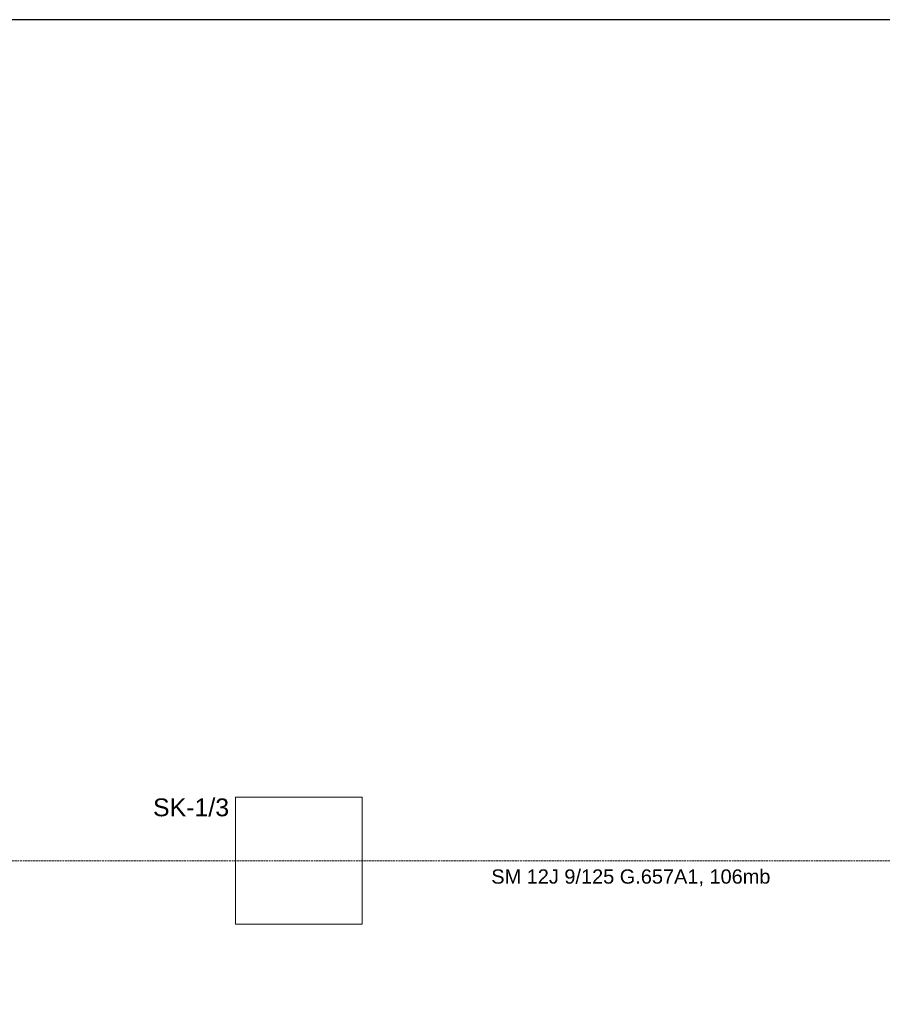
# Model space of a CAD drawing. Header units: millimetres. Extents: x -91 to 1961, y -1152 to 358.
# Tile 254 of 256: x 1700 to 1821, y 105 to 243. Entities that reach past the tile are written whole.
import ezdxf

# ---------------------------------------------------------------- set-up
doc = ezdxf.new("R2010")
doc.units = ezdxf.units.MM
doc.header["$MEASUREMENT"] = 0
doc.linetypes.add('PT LAP Jeżowe - Schematy Strukturalny CCTV (1)$0$PDF_IMPORT', pattern=[1, 0.8, -0.2])
doc.layers.get('0').update_dxf_attribs({"linetype": 'CONTINUOUS'})
doc.layers.add('PT LAP Jeżowe - Schematy Strukturalny CCTV (1)$0$PDF_Geomertry', color=7, linetype='CONTINUOUS')
doc.styles.add('PT LAP Jeżowe - Schematy Strukturalny CCTV (1)$0$Standard', font='arial.ttf')

# ---------------------------------------------------------------- blocks, each defined once
blk = doc.blocks.new('PT LAP Jeżowe - Schematy Strukturalny CCTV (1)')
at = {"layer": 'PT LAP Jeżowe - Schematy Strukturalny CCTV (1)$0$PDF_Geomertry', "color": 30, "linetype": 'PT LAP Jeżowe - Schematy Strukturalny CCTV (1)$0$PDF_IMPORT', "lineweight": 5, "ltscale": 0.338653}
blk.add_line((581.5, 174.38), (730.28, 174.38), dxfattribs=at)
at = {"layer": 'PT LAP Jeżowe - Schematy Strukturalny CCTV (1)$0$PDF_Geomertry', "lineweight": 20}
blk.add_lwpolyline([(636.5, 183.27), (636.5, 165.49), (618.76, 165.49), (618.76, 183.27), (636.5, 183.27)], dxfattribs=at)
at = {"style": 'PT LAP Jeżowe - Schematy Strukturalny CCTV (1)$0$Standard'}
for s, insert, char_height, width, attachment_point in [('SK-1/3', (607.19, 183.11), 2.5, 9.6727, 1), ('{\\C40;SM 12J 9/125 G.657A1, 106mb}', (674.19, 171.98), 2, 49.3306, 5)]:
    blk.add_mtext(s, dxfattribs=dict(at, insert=insert, char_height=char_height, width=width, attachment_point=attachment_point))

msp = doc.modelspace()

# ---------------------------------------------------------------- linework, layer by layer
at = {"color": 7, "true_color": 0xffffff}
msp.add_lwpolyline([(1362.75, 243.43), (1362.75, -180.57), (1960.75, -180.57), (1960.75, 243.43)], close=True, dxfattribs=at)

# ---------------------------------------------------------------- block references
msp.add_blockref('PT LAP Jeżowe - Schematy Strukturalny CCTV (1)', (1111.63, -48.85))

doc.saveas('drawing.dxf')
